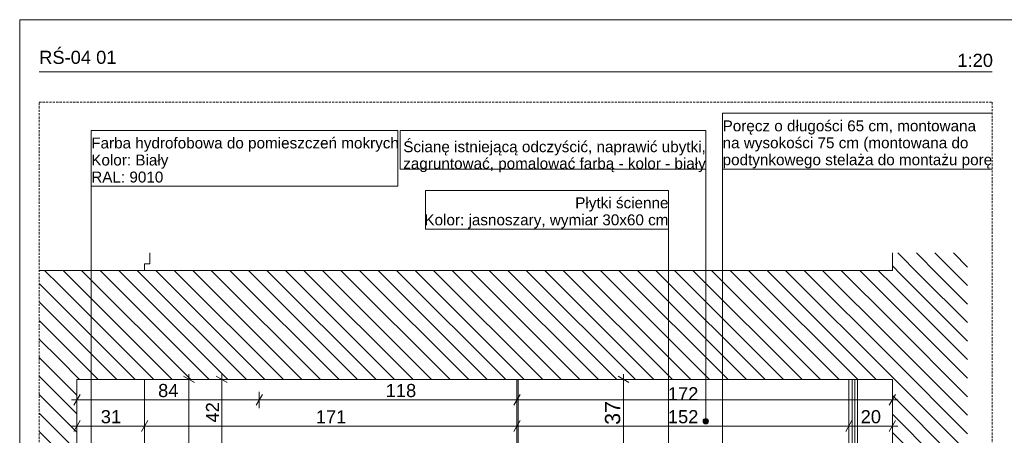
# Model space of a CAD drawing. Extents: x 180 to 5640, y 54 to 2910.
# Tile 2 of 8: x 180 to 2435, y 1958 to 2910. Entities that reach past the tile are written whole.
import ezdxf
from ezdxf.xclip import XClip

# ---------------------------------------------------------------- set-up
doc = ezdxf.new("R2010")
doc.units = 0
doc.header["$MEASUREMENT"] = 0
doc.header["$XCLIPFRAME"] = 0
doc.linetypes.add('Przerywana długa', pattern=[78, 50, -28])
for name, color, linetype in [('230-A Ściany działowe', 7, 'Continuous'), ('399-W Wymiary i opisy', 7, 'Continuous'), ('420-K Ściany', 7, 'Continuous'), ('422-K ściany etap 2', 7, 'Continuous'), ('460-K Stropy', 7, 'Continuous'), ('810-G Ogólne', 7, 'Continuous'), ('820-G Rysunki Obrazki', 7, 'Continuous'), ('840-G Znaczniki ogólne', 7, 'Continuous')]:
    doc.layers.add(name, color=color, linetype=linetype)
doc.styles.add('STYL_AUTOMATYCZNY_2', font='arial.ttf')
doc.styles.add('STYL_AUTOMATYCZNY_3', font='arial.ttf')
pattern_1 = [(135, (-3556.37, 825.733), (21.2132, 21.2132), [])]
pattern_2 = [(0, (-3556.37, 825.733), (0, 37.5), [0, -37.5])]

# ---------------------------------------------------------------- blocks, each defined once
blk = doc.blocks.new('Rysunek_2_2', base_point=(-3556.4, 825.7))
at = {"layer": '230-A Ściany działowe', "linetype": 'Continuous', "lineweight": 0}
h = blk.add_hatch(dxfattribs=at)
h.set_pattern_fill('Gips_0002', color=94, style=0, pattern_type=2)
h.set_pattern_definition(pattern_2)
h.paths.add_polyline_path([(2086.4, 825.7), (2092.6, 825.7), (2092.6, 2085.7), (2086.4, 2085.7)])
h = blk.add_hatch(dxfattribs=at)
h.set_pattern_fill('Gips_0002', color=94, style=0, pattern_type=2)
h.set_pattern_definition(pattern_2)
h.paths.add_polyline_path([(2098.9, 2085.7), (2092.6, 2085.7), (2092.6, 825.7), (2098.9, 825.7)])
at = {"layer": '420-K Ściany', "linetype": 'Continuous', "lineweight": 13}
h = blk.add_hatch(dxfattribs=at)
h.set_pattern_fill('Ściany_istniejące_0002', color=8, style=0, pattern_type=2)
h.set_pattern_definition(pattern_1)
h.paths.add_polyline_path([(2350.8, 2375.7), (2178.6, 2375.7), (2178.6, 2325.7), (2350.8, 2325.7)])
h = blk.add_hatch(dxfattribs=at)
h.set_pattern_fill('Ściany_istniejące_0002', color=8, style=0, pattern_type=2)
h.set_pattern_definition(pattern_1)
h.paths.add_polyline_path([(224.6, 788.2), (311.1, 788.2), (311.1, 2085.7), (271.1, 2085.7), (271.1, 2335.7), (224.6, 2335.7)])
h = blk.add_hatch(dxfattribs=at)
h.set_pattern_fill('Ściany_istniejące_0002', color=8, style=0, pattern_type=2)
h.set_pattern_definition(pattern_1)
h.paths.add_polyline_path([(2178.6, 2325.7), (2178.6, 788.2), (2350.8, 788.2), (2350.8, 2325.7)])
at = {"layer": '460-K Stropy', "linetype": 'Continuous', "lineweight": 13}
h = blk.add_hatch(dxfattribs=at)
h.set_pattern_fill('Ściany_istniejące_0002', color=8, style=0, pattern_type=2)
h.set_pattern_definition(pattern_1)
h.paths.add_polyline_path([(2178.6, 2335.7), (271.1, 2335.7), (271.1, 2085.7), (2178.6, 2085.7)])
at = {"layer": '820-G Rysunki Obrazki', "linetype": 'Continuous', "lineweight": 13}
blk.add_hatch(color=154, dxfattribs=at).paths.add_polyline_path([(1745, 1990.1), (1745.5, 1987.8), (1746.9, 1985.7), (1748.9, 1984.4), (1751.3, 1983.9), (1753.7, 1984.4), (1755.7, 1985.7), (1757, 1987.8), (1757.5, 1990.1), (1757, 1992.5), (1755.7, 1994.6), (1753.7, 1995.9), (1751.3, 1996.4), (1748.9, 1995.9), (1746.9, 1994.6), (1745.5, 1992.5)])
at = {"layer": '230-A Ściany działowe', "color": 94, "linetype": 'Continuous', "lineweight": 0, "ltscale": 0.5}
for p, q in [((2078.9, 2085.7), (2078.9, 1900.7)), ((2086.4, 2085.7), (2086.4, 825.7)), ((2092.6, 2085.7), (2092.6, 825.7)), ((2098.9, 2085.7), (2098.9, 825.7))]:
    blk.add_line(p, q, dxfattribs=at)
at = {"layer": '399-W Wymiary i opisy', "color": 154, "linetype": 'Continuous', "lineweight": 13, "ltscale": 0.5}
for p, q in [((567.6, 2085.7), (567.6, 2098)), ((642.6, 2085.7), (642.6, 2098)), ((1562.8, 2085.7), (1562.8, 2098)), ((586.3, 2085.7), (548.8, 2085.7)), ((580.1, 2078.5), (555.1, 2093)), ((567.6, 825.7), (567.6, 2085.7)), ((661.3, 2085.7), (623.8, 2085.7)), ((655.1, 2078.5), (630.1, 2093)), ((642.6, 1875.7), (642.6, 2085.7)), ((1581.5, 2085.7), (1544, 2085.7)), ((1575.3, 2078.5), (1550.3, 2093)), ((1562.8, 1900.7), (1562.8, 2085.7)), ((311.1, 2020.2), (311.1, 2057.7)), ((728.6, 2020.2), (728.6, 2057.7)), ((1318.6, 2020.2), (1318.6, 2057.7)), ((2178.6, 2020.2), (2178.6, 2057.7)), ((298.9, 2039), (311.1, 2039)), ((318.3, 2051.5), (303.9, 2026.5)), ((311.1, 2039), (728.6, 2039)), ((735.8, 2051.5), (721.4, 2026.5)), ((728.6, 2039), (1318.6, 2039)), ((1325.8, 2051.5), (1311.4, 2026.5)), ((1318.6, 2039), (2178.6, 2039)), ((2171.4, 2026.5), (2185.8, 2051.5)), ((2178.6, 2039), (2190.9, 2039)), ((318.3, 1991.5), (303.9, 1966.5)), ((311.1, 1960.2), (311.1, 1997.7)), ((473.3, 1991.5), (458.9, 1966.5)), ((466.1, 1960.2), (466.1, 1997.7)), ((1325.8, 1991.5), (1311.4, 1966.5)), ((1318.6, 1960.2), (1318.6, 1997.7)), ((2086.1, 1991.5), (2071.7, 1966.5)), ((2078.9, 1960.2), (2078.9, 1997.7)), ((2171.4, 1966.5), (2185.8, 1991.5)), ((2178.6, 1960.2), (2178.6, 1997.7)), ((298.9, 1979), (311.1, 1979)), ((311.1, 1979), (466.1, 1979)), ((466.1, 1979), (1318.6, 1979)), ((1318.6, 1979), (2078.9, 1979)), ((2078.9, 1979), (2178.6, 1979)), ((2178.6, 1979), (2190.9, 1979))]:
    blk.add_line(p, q, dxfattribs=at)
at = {"layer": '420-K Ściany', "color": 7, "linetype": 'Continuous', "lineweight": 13, "ltscale": 0.5}
for p, q in [((478.1, 2375.7), (478.1, 2350.7)), ((2178.6, 2375.7), (2178.6, 2335.7)), ((478.1, 2350.7), (466.1, 2350.7)), ((466.1, 2335.7), (466.1, 2350.7)), ((271.1, 2335.7), (224.6, 2335.7)), ((311.1, 2085.7), (311.1, 825.7)), ((1321.6, 1900.7), (1321.6, 2085.7)), ((2178.6, 2085.7), (2178.6, 825.7))]:
    blk.add_line(p, q, dxfattribs=at)
at = {"layer": '422-K ściany etap 2', "color": 7, "linetype": 'Continuous', "lineweight": 13, "ltscale": 0.5}
blk.add_line((466.1, 825.7), (466.1, 2085.7), dxfattribs=at)
at = {"layer": '422-K ściany etap 2', "color": 94, "linetype": 'Continuous', "lineweight": 0, "ltscale": 0.5}
blk.add_line((1318.6, 1900.7), (1318.6, 2085.7), dxfattribs=at)
at = {"layer": '460-K Stropy', "color": 7, "linetype": 'Continuous', "lineweight": 13, "ltscale": 0.5}
for p, q in [((2178.6, 2335.7), (271.1, 2335.7)), ((2078.9, 2085.7), (311.1, 2085.7)), ((2178.6, 2085.7), (2098.9, 2085.7))]:
    blk.add_line(p, q, dxfattribs=at)
at = {"layer": '460-K Stropy', "color": 7, "linetype": 'Continuous', "lineweight": 13, "ltscale": 0.5, "flags": 128}
blk.add_lwpolyline([(2098.9, 2085.7), (2092.6, 2085.7), (2086.4, 2085.7), (2078.9, 2085.7)], dxfattribs=at)
at = {"layer": '820-G Rysunki Obrazki', "color": 154, "linetype": 'Continuous', "lineweight": 13, "ltscale": 0.5}
for p, q in [((2407.4, 2695.6), (1789.8, 2695.6)), ((1789.8, 2695.6), (1789.8, 2567.8)), ((1045.7, 2656.3), (343.9, 2656.3)), ((343.9, 2656.3), (343.9, 2528.5)), ((1045.7, 2528.5), (1045.7, 2656.3)), ((1751.3, 2656.3), (1051.4, 2656.3)), ((1051.4, 2656.3), (1051.4, 2567.8)), ((1751.3, 2567.8), (1751.3, 2656.3)), ((1051.4, 2567.8), (1751.3, 2567.8)), ((1751.3, 2567.8), (1051.4, 2567.8)), ((1751.3, 1996.4), (1751.3, 2567.8)), ((1789.8, 2567.8), (2407.4, 2567.8)), ((1789.8, 1208.5), (1789.8, 2567.8)), ((1789.8, 2567.8), (2407.4, 2567.8)), ((343.9, 2528.5), (1045.7, 2528.5)), ((343.9, 1909.5), (343.9, 2528.5)), ((343.9, 2528.5), (1045.7, 2528.5)), ((1665.8, 2518.6), (1109.6, 2518.6)), ((1109.6, 2518.6), (1109.6, 2430)), ((1665.8, 2430), (1665.8, 2518.6)), ((1109.6, 2430), (1665.8, 2430)), ((1665.8, 2430), (1109.6, 2430)), ((1665.8, 1827.9), (1665.8, 2430))]:
    blk.add_line(p, q, dxfattribs=at)
blk.add_circle((1751.3, 1990.1), 6.25, dxfattribs=at)
at = {"layer": '399-W Wymiary i opisy', "color": 154, "linetype": 'Continuous', "lineweight": 13, "char_height": 30, "attachment_point": 7, "style": 'STYL_AUTOMATYCZNY_2'}
for s, insert, width in [('\\A1;{\\pql;\\fArial|b0|i0|c238|p0;\\W1.000000;84}', (497, 2045), 45.764), ('\\A1;{\\pql;\\fArial|b0|i0|c238|p0;\\W1.000000;118}', (1018.2, 2045), 65.592), ('\\A1;{\\pql;\\fArial|b0|i0|c238|p0;\\W1.000000;172}', (1664.4, 2038), 68.645), ('\\A1;{\\pql;\\fArial|b0|i0|c238|p0;\\W1.000000;31}', (365.7, 1985), 45.764), ('\\A1;{\\pql;\\fArial|b0|i0|c238|p0;\\W1.000000;171}', (858.1, 1985), 68.645), ('\\A1;{\\pql;\\fArial|b0|i0|c238|p0;\\W1.000000;152}', (1664.4, 1985), 68.645), ('\\A1;{\\pql;\\fArial|b0|i0|c238|p0;\\W1.000000;20}', (2105.9, 1985), 45.764)]:
    blk.add_mtext(s, dxfattribs=dict(at, insert=insert, width=width))
at = {"layer": '399-W Wymiary i opisy', "color": 154, "linetype": 'Continuous', "lineweight": 13, "attachment_point": 7, "rotation": 90, "style": 'STYL_AUTOMATYCZNY_2'}
for s, insert, char_height, width in [('\\A1;{\\pql;\\fArial|b0|i0|c238|p0;\\W1.000000;42}', (636.6, 1987), 30, 45.764), ('\\A1;{\\pql;\\fArial|b0|i0|c238|p0;\\W1.000000;37}', (1555.8, 1981.8), 35, 53.391)]:
    blk.add_mtext(s, dxfattribs=dict(at, insert=insert, char_height=char_height, width=width))
at = {"layer": '820-G Rysunki Obrazki', "color": 154, "linetype": 'Continuous', "lineweight": 13, "char_height": 25, "style": 'STYL_AUTOMATYCZNY_3'}
for s, insert, attachment_point, line_spacing_factor in [('\\A1;{\\pql;\\fArial|b0|i0|c238|p0;\\W1.000000;Poręcz o długości 65 cm, montowana \\P\\pql;\\fArial|b0|i0|c238|p0;\\W1.000000;na wysokości 75 cm (montowana do \\P\\pql;\\fArial|b0|i0|c238|p0;\\W1.000000;podtynkowego stelaża do montażu poręczy)}', (1789.8, 2569.1), 7, 0.931019), ('\\A1;{\\pql;\\fArial|b0|i0|c238|p0;\\W1.000000;Farba hydrofobowa do pomieszczeń mokrych\\P\\pql;\\fArial|b0|i0|c238|p0;\\W1.000000;Kolor: Biały\\P\\pql;\\fArial|b0|i0|c238|p0;\\W1.000000;RAL: 9010}', (343.9, 2536.6), 7, 0.936882), ('\\A1;{\\pqr;\\fArial|b0|i0|c238|p0;\\W1.000000;Ś\\fArial|b0|i0|c238|p0;\\W1.000000;cianę istniejącą odczyścić, naprawić ubytki, \\P\\pqr;\\fArial|b0|i0|c238|p0;\\W1.000000;zagruntować, pomalować farbą - kolor - biały}', (1751.3, 2560.6), 9, 0.918649), ('\\A1;{\\pqr;\\fArial|b0|i0|c238|p0;\\W1.000000;Płytki ścienne\\P\\pqr;\\fArial|b0|i0|c238|p0;\\W1.000000;Kolor: jasnoszary, wymiar 30x60 cm}', (1665.8, 2431.4), 9, 0.935346)]:
    blk.add_mtext(s, dxfattribs=dict(at, insert=insert, attachment_point=attachment_point, line_spacing_factor=line_spacing_factor))

msp = doc.modelspace()

# ---------------------------------------------------------------- linework, layer by layer
at = {"layer": '810-G Ogólne', "color": 7, "linetype": 'Continuous', "lineweight": 13, "ltscale": 0.1}
for p in [(4890, 2910), (180, 60)]:
    msp.add_line(p, (180, 2910), dxfattribs=at)
at = {"layer": '820-G Rysunki Obrazki', "color": 7, "linetype": 'Continuous', "lineweight": 13, "ltscale": 0.1}
msp.add_line((224.6, 2790.8), (2407.4, 2790.8), dxfattribs=at)
at = {"layer": '840-G Znaczniki ogólne', "color": 8, "linetype": 'Przerywana długa', "lineweight": 13, "ltscale": 0.1}
msp.add_lwpolyline([(224.6, 2720.8), (2407.4, 2720.8), (2407.4, 202.7), (224.6, 202.7)], close=True, dxfattribs=at)

# ---------------------------------------------------------------- block references
at = {"layer": '820-G Rysunki Obrazki', "color": 7, "linetype": 'Continuous', "lineweight": 13, "ltscale": 0.1}
ref = msp.add_blockref('Rysunek_2_2', (-3556.4, 825.7), dxfattribs=at)
XClip(ref).set_block_clipping_path([(224.5811984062, 202.6945018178), (2407.4492550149, 2720.7959230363)])

# ---------------------------------------------------------------- texts
at = {"layer": '820-G Rysunki Obrazki', "color": 7, "lineweight": 13, "char_height": 30, "attachment_point": 1, "style": 'STYL_AUTOMATYCZNY_2'}
for s, insert in [('\\A1;{\\pql;\\pt0;\\fArial|b0|i0|c238|p0;\\W1.000000;RŚ-04 01}', (224.6, 2838.8)), ('\\A1;{\\pql;\\pt0;\\fArial|b0|i0|c238|p0;\\W1.000000;}', (1172, 2838.8)), ('\\A1;{\\pql;\\pt0;\\fArial|b0|i0|c238|p0;\\W1.000000;1:20}', (2327.4, 2831.9))]:
    msp.add_mtext(s, dxfattribs=dict(at, insert=insert))

doc.saveas('drawing.dxf')
